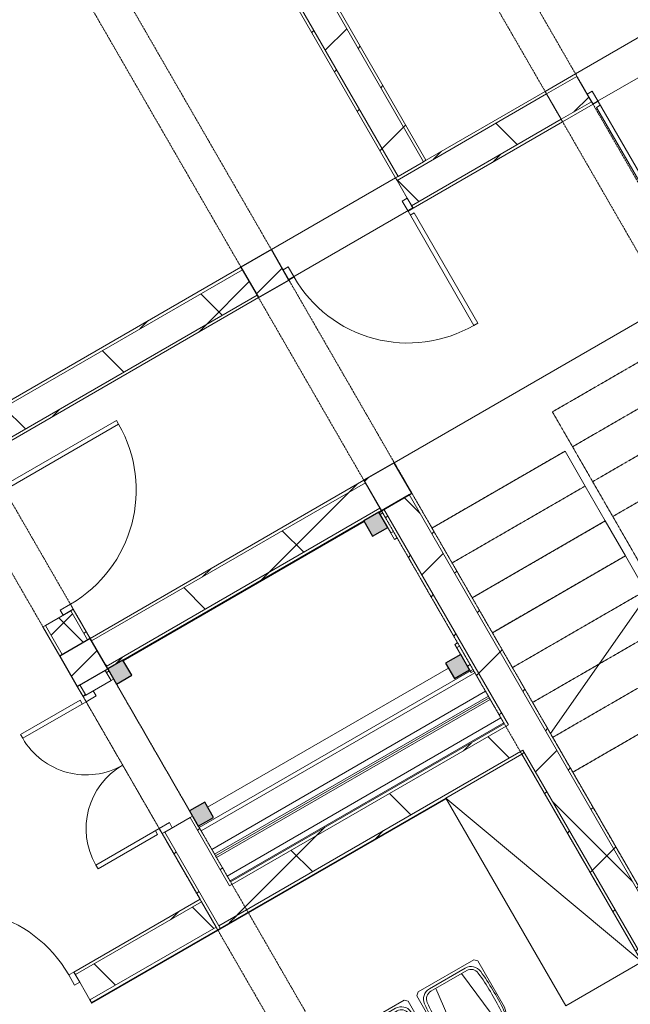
# Model space of a CAD drawing. Header units: centimetres. Extents: x 6036 to 22185, y 5782 to 11383.
# Tile 14 of 256: x 10424 to 10841, y 6316 to 6988. Entities that reach past the tile are written whole.
import ezdxf

# ---------------------------------------------------------------- set-up
doc = ezdxf.new("R2010")
doc.units = ezdxf.units.CM
doc.linetypes.add('Dash', pattern=[0.6, 0.3, -0.3])
doc.linetypes.add('Overhead', pattern=[0.396875, 0.238125, -0.15875])
for name, color, linetype, lineweight in [('A-COLS', 52, 'Continuous', 9), ('A-COLS-HDLN', 52, 'Dash', 9), ('A-DETL-MBND', 5, 'Continuous', 9), ('A-DOOR', 31, 'Continuous', 9), ('A-DOOR-FRAM', 31, 'Continuous', 9), ('A-DOOR-OPNG', 31, 'Continuous', 9), ('A-FLOR', 192, 'Continuous', 9), ('A-WALL', 113, 'Continuous', 9), ('A-WALL-FNSH', 113, 'Continuous', 25), ('A-WALL-PATT', 111, 'Continuous', 25), ('Q-CASE', 31, 'Continuous', 9), ('Q-SPCQ', 91, 'Continuous', 9), ('S-BEAM', 12, 'Continuous', 9), ('S-COLS', 52, 'Continuous', 9), ('S-STRS', 31, 'Continuous', 9), ('S-STRS-MBND', 31, 'Overhead', 9)]:
    doc.layers.add(name, color=color, linetype=linetype, lineweight=lineweight)
pattern_1 = [(45, (5468.8, 0), (-33.67596, 33.67596), [])]
pattern_2 = [(45, (5468.8, 0), (-21.2132, 21.2132), [])]
pattern_3 = [(45, (5468.8, 0), (-53.033, 53.033), []), (135, (5468.8, 0), (-53.033, -53.033), [])]

# ---------------------------------------------------------------- blocks, each defined once
blk = doc.blocks.new('STFR_Strop Prefabrykowany - SFR_StropPrefabrykowany-8025894-7-01 ZestMeble')
at = {"layer": 'A-DETL-MBND'}
blk.add_line((1101.545, -10), (885.545, -10), dxfattribs=at)
blk = doc.blocks.new('STFR_Strop Prefabrykowany - SFR_StropPrefabrykowany-8025848-7-01 ZestMeble')
at = {"layer": 'A-DETL-MBND'}
for p, q in [((-108, 12.3), (-106.01, 12.3)), ((-94.01, 12.3), (96, 12.3))]:
    blk.add_line(p, q, dxfattribs=at)
blk = doc.blocks.new('DOOR_Drzwi-1S_P1 - C13-D_Drzwi_90x200_-8233003-7-01 ZestMeble')
at = {"layer": 'A-DOOR'}
for p, q in [((48, 102), (45, 102)), ((45, 12), (45, 102)), ((48, 15), (48, 102)), ((48, 15), (45, 15))]:
    blk.add_line(p, q, dxfattribs=at)
at = {"layer": 'A-DOOR-FRAM'}
for p, q in [((-49, 4), (-49, 12)), ((-49, 12), (-45, 12)), ((-45, 12), (-45, 4)), ((45, 4), (45, 12)), ((45, 12), (49, 12)), ((49, 12), (49, 4)), ((-45, 4), (-49, 4)), ((49, 4), (45, 4))]:
    blk.add_line(p, q, dxfattribs=at)
at = {"layer": 'A-DOOR-OPNG'}
blk.add_arc((45, 12), 90, 90, 180, dxfattribs=at)
blk = doc.blocks.new('GEMO_WregaPodstawowaDrewno - GEMO_WregaPodstawowaDrewno-V76-7-01 ZestMeble')
at = {"layer": 'A-COLS-HDLN', "color": 254}
for p, q in [((-12, 391.15), (-12, -391.15)), ((12, -391.15), (12, 391.15)), ((12, -207.99), (12, -108))]:
    blk.add_line(p, q, dxfattribs=at)
blk = doc.blocks.new('GEMO_WregaPodstawowaDrewno - GEMO_WregaPodstawowaDrewno-5875956-7-01 ZestMeble')
at = {"layer": 'A-COLS-HDLN', "color": 254}
for p, q in [((-12, 391.15), (-12, -391.15)), ((12, -391.15), (12, 391.15))]:
    blk.add_line(p, q, dxfattribs=at)
blk = doc.blocks.new('CASE_Szafa_P2 - E21-S_Regal_Instx60x100__Administracja_high-8766932-7-01 ZestMeble')
at = {"layer": 'Q-CASE'}
for p, q in [((81.92, 0), (-81.92, 0)), ((-81.92, 0), (-81.92, -60)), ((81.92, 0), (-81.92, 0)), ((-81.92, 0), (-81.92, -60)), ((-81.92, -60), (81.92, 0)), ((81.92, 0), (-81.92, 0)), ((81.92, -60), (81.92, 0)), ((81.92, -60), (81.92, 0)), ((-81.92, -60), (81.92, -60)), ((-81.92, -60), (81.92, -60))]:
    blk.add_line(p, q, dxfattribs=at)
blk = doc.blocks.new('DOOR_Drzwi-1S_P1 - C13-D_Drzwi_90x200_-8675276-7-01 ZestMeble')
at = {"layer": 'A-DOOR'}
for p, q in [((45, -12), (45, -102)), ((48, -15), (45, -15)), ((48, -15), (48, -102)), ((48, -102), (45, -102))]:
    blk.add_line(p, q, dxfattribs=at)
at = {"layer": 'A-DOOR-FRAM'}
for p, q in [((-45, -4), (-49, -4)), ((-49, -4), (-49, -12)), ((-45, -12), (-45, -4)), ((49, -4), (45, -4)), ((45, -4), (45, -12)), ((49, -12), (49, -4)), ((-49, -12), (-45, -12)), ((45, -12), (49, -12))]:
    blk.add_line(p, q, dxfattribs=at)
at = {"layer": 'A-DOOR-OPNG'}
blk.add_arc((45, -12), 90, 180, 270, dxfattribs=at)
blk = doc.blocks.new('DOOR_Drzwi-1S_P1 - C13-D_Drzwi_90x200_-8233002-7-01 ZestMeble')
at = {"layer": 'A-DOOR'}
for p, q in [((45, -12), (45, -102)), ((48, -15), (45, -15)), ((48, -15), (48, -102)), ((48, -102), (45, -102))]:
    blk.add_line(p, q, dxfattribs=at)
at = {"layer": 'A-DOOR-FRAM'}
for p, q in [((-45, -4), (-49, -4)), ((-49, -4), (-49, -12)), ((-45, -12), (-45, -4)), ((49, -4), (45, -4)), ((45, -4), (45, -12)), ((49, -12), (49, -4)), ((-49, -12), (-45, -12)), ((45, -12), (49, -12))]:
    blk.add_line(p, q, dxfattribs=at)
at = {"layer": 'A-DOOR-OPNG'}
blk.add_arc((45, -12), 90, 180, 270, dxfattribs=at)
blk = doc.blocks.new('COLU_SlupProstokatny - Slup_Stalowy_12x12_-8734441-7-01 ZestMeble')
at = {"layer": 'S-COLS'}
blk.add_hatch(color=256, dxfattribs=at).paths.add_polyline_path([(-6, -6), (6, -6), (6, 6), (-6, 6)])
at = {"layer": 'S-COLS', "lineweight": 25}
for p, q in [((6, 6), (-6, 6)), ((-6, 6), (-6, -6)), ((6, -6), (6, 6)), ((-6, -6), (6, -6))]:
    blk.add_line(p, q, dxfattribs=at)
blk = doc.blocks.new('STFR_Strop Prefabrykowany - SFR_StropPrefabrykowany-V177-7-01 ZestMeble')
at = {"layer": 'A-DETL-MBND'}
for p, q in [((885.545, 7.2), (1101.545, 7.2)), ((885.545, -7.4), (1101.545, -7.4)), ((1101.545, -10), (885.545, -10))]:
    blk.add_line(p, q, dxfattribs=at)
blk = doc.blocks.new('STFR_Strop Prefabrykowany - SFR_StropPrefabrykowany-V178-7-01 ZestMeble')
at = {"layer": 'A-DETL-MBND'}
for p, q in [((885.545, 12.3), (1101.545, 12.3)), ((885.545, 7.2), (1101.545, 7.2)), ((885.545, -7.4), (1101.545, -7.4)), ((1101.545, -10), (885.545, -10))]:
    blk.add_line(p, q, dxfattribs=at)
blk = doc.blocks.new('STFR_Strop Prefabrykowany - SFR_StropPrefabrykowany-8772144-7-01 ZestMeble')
at = {"layer": 'A-DETL-MBND'}
for p, q in [((1206, 12.3), (1208.09, 12.3)), ((1206, 7.2), (1208.09, 7.2)), ((1208.09, 12.3), (1208.09, -10)), ((1208.09, 7.2), (1208.09, -7.4)), ((1206, -7.4), (1208.09, -7.4)), ((1208.09, -10), (1206, -10))]:
    blk.add_line(p, q, dxfattribs=at)
blk = doc.blocks.new('STFR_Strop Prefabrykowany - SFR_StropPrefabrykowany-8772140-7-01 ZestMeble')
at = {"layer": 'A-DETL-MBND'}
for p, q in [((1206, 12.3), (1207.99, 12.3)), ((1206, 7.2), (1207.99, 7.2)), ((1207.99, 12.3), (1207.99, -9.16)), ((1207.99, 7.2), (1207.99, -7.4)), ((1206, -7.4), (1207.99, -7.4))]:
    blk.add_line(p, q, dxfattribs=at)
blk = doc.blocks.new('DOOR_Drzwi-1S_P1 - C13-D_Drzwi_90x200_-8233007-7-01 ZestMeble')
at = {"layer": 'A-DOOR'}
for p, q in [((45, -12.25), (45, -102.25)), ((48, -15.25), (45, -15.25)), ((48, -15.25), (48, -102.25)), ((48, -102.25), (45, -102.25))]:
    blk.add_line(p, q, dxfattribs=at)
at = {"layer": 'A-DOOR-FRAM'}
for p, q in [((-45, -4.25), (-49, -4.25)), ((-49, -4.25), (-49, -12.25)), ((-45, -12.25), (-45, -4.25)), ((49, -4.25), (45, -4.25)), ((45, -4.25), (45, -12.25)), ((49, -12.25), (49, -4.25)), ((-49, -12.25), (-45, -12.25)), ((45, -12.25), (49, -12.25))]:
    blk.add_line(p, q, dxfattribs=at)
at = {"layer": 'A-DOOR-OPNG'}
blk.add_arc((45, -12.25), 90, 180, 270, dxfattribs=at)
blk = doc.blocks.new('DOOR_Drzwi-2S_P2 - C13-D_Drzwi_100x200_-8767042-7-01 ZestMeble')
at = {"layer": 'A-DOOR'}
for p, q in [((-50, -12), (-50, -62)), ((50, -62), (50, -12)), ((-53, -15), (-50, -15)), ((-53, -62), (-53, -15)), ((53, -15), (50, -15)), ((53, -62), (53, -15)), ((-50, -62), (-53, -62)), ((50, -62), (53, -62))]:
    blk.add_line(p, q, dxfattribs=at)
at = {"layer": 'A-DOOR-FRAM'}
for p, q in [((-50, -4), (-54, -4)), ((-54, -4), (-54, -12)), ((-50, -12), (-50, -4)), ((54, -4), (50, -4)), ((50, -4), (50, -12)), ((54, -12), (54, -4)), ((-54, -12), (-50, -12)), ((50, -12), (54, -12))]:
    blk.add_line(p, q, dxfattribs=at)
at = {"layer": 'A-DOOR-OPNG'}
for centre, start, end in [((-50, -12), 270, 0), ((50, -12), 180, 270)]:
    blk.add_arc(centre, 50, start, end, dxfattribs=at)
blk = doc.blocks.new('GEMO_KoszNaKolkach_P1 - E19-OP_Kosz-120l-5989101-7-01 ZestMeble')
at = {"layer": 'Q-SPCQ'}
for p, q in [((-22, 27.75), (-24, 25.75)), ((-24, 25.75), (-22, 27.75)), ((22, 27.75), (-22, 27.75)), ((-22, 27.75), (22, 27.75)), ((24, 25.75), (22, 27.75)), ((24, 25.75), (22, 27.75)), ((-24, 25.75), (-24, -10.75)), ((-24, 25.75), (-24, -10.75)), ((-10.12, 23.75), (-15.03, -18.68)), ((-14.16, 25.75), (14.16, 25.75)), ((14.16, 23.75), (-14.16, 23.75)), ((10.12, 23.75), (15.03, -18.68)), ((24, -10.75), (24, 25.75)), ((24, 25.75), (24, -10.75)), ((-24, -10.75), (-22.14, -18.21)), ((-24, -10.75), (-22.14, -18.21)), ((22.14, -18.21), (24, -10.75)), ((24, -10.75), (22.14, -18.21)), ((-13.15, -18.92), (13.15, -18.92)), ((-17.5, -22.63), (-17.5, -27.75)), ((-16.32, -22.75), (-3, -22.75)), ((-16, -24.75), (-4.5, -24.75)), ((-16, -26.75), (-4.5, -26.75)), ((-13.15, -20.92), (13.15, -20.92)), ((-3, -26.75), (3, -26.75)), ((16.32, -22.75), (3, -22.75)), ((16, -24.75), (4.5, -24.75)), ((16, -26.75), (4.5, -26.75)), ((17.5, -27.75), (17.5, -22.63)), ((-17.5, -27.75), (17.5, -27.75)), ((-17.5, -27.75), (-16, -27.75)), ((-4.5, -27.75), (-3, -27.75)), ((4.5, -27.75), (3, -27.75)), ((17.5, -27.75), (16, -27.75))]:
    blk.add_line(p, q, dxfattribs=at)
for centre, radius, start, end in [((-14.16, 17.75), 8, 90, 174.59333), ((-14.16, 17.75), 6, 90, 174.59333), ((14.16, 17.75), 8, 5.40667, 90), ((14.16, 17.75), 6, 5.40667, 90), ((173.38, 0), 196.38, 174.59333, 183.50368), ((173.38, 0), 194.38, 174.59333, 183.50368), ((-173.38, 0), 194.38, 356.49632, 5.40667), ((-173.38, 0), 196.38, 356.49632, 5.40667), ((-13.15, -11.42), 9.5, 183.50368, 270), ((-13.15, -11.42), 7.5, 183.50368, 270), ((13.15, -11.42), 7.5, 270, 356.49632), ((13.15, -11.42), 9.5, 270, 356.49632), ((-16.32, -16.75), 6, 194.03624, 258.61252), ((-16.32, -16.75), 6, 194.03624, 270), ((16.32, -16.75), 6, 270, 345.96376), ((16.32, -16.75), 6, 281.38748, 345.96376)]:
    blk.add_arc(centre, radius, start, end, dxfattribs=at)

msp = doc.modelspace()

# ---------------------------------------------------------------- hatches: boundary and pattern name
at = {"layer": 'A-COLS'}
h = msp.add_hatch(dxfattribs=at)
h.set_pattern_fill('FP_35', color=256, style=0, pattern_type=2)
h.set_pattern_definition(pattern_1)
h.paths.add_polyline_path([(10880.74, 6289.51), (10901.52, 6301.51), (10878.43, 6341.51), (10857.64, 6329.51)])
h.paths.add_polyline_path([(10671.1, 6652.61), (10691.88, 6664.61), (10679.88, 6685.4), (10659.1, 6673.4)])
h.paths.add_polyline_path([(10587.1, 6798.1), (10607.88, 6810.1), (10595.88, 6830.89), (10575.1, 6818.89)])
h.paths.add_polyline_path([(10388.55, 7141.99), (10409.34, 7153.99), (10386.24, 7193.99), (10365.46, 7181.99), (10377.36, 7161.37)])
h = msp.add_hatch(dxfattribs=at)
h.set_pattern_fill('FP_35', color=256, style=0, pattern_type=2)
h.set_pattern_definition(pattern_1)
h.paths.add_polyline_path([(10672.89, 6169.51), (10693.68, 6181.51), (10670.58, 6221.51), (10649.8, 6209.51), (10670.71, 6173.29)])
h.paths.add_polyline_path([(10463.25, 6532.61), (10484.04, 6544.61), (10472.04, 6565.4), (10451.25, 6553.4)])
h.paths.add_polyline_path([(10379.25, 6678.1), (10400.04, 6690.1), (10388.04, 6710.89), (10367.25, 6698.89)])
h.paths.add_polyline_path([(10180.71, 7021.99), (10201.49, 7033.99), (10178.4, 7073.99), (10157.61, 7061.99)])
at = {"layer": 'A-WALL-PATT', "lineweight": 9}
h = msp.add_hatch(dxfattribs=at)
h.set_pattern_fill('FP_13', color=256, style=0, pattern_type=2)
h.set_pattern_definition(pattern_2)
h.paths.add_polyline_path([(11088.58, 6409.51), (11109.37, 6421.51), (11108.21, 6423.51), (11087.43, 6411.51)])
h.paths.add_polyline_path([(11066.64, 6447.51), (11087.43, 6459.51), (11086.27, 6461.51), (11065.49, 6449.51)])
h.paths.add_polyline_path([(10878.94, 6772.61), (10899.73, 6784.61), (10898.73, 6786.34), (10877.94, 6774.34)])
h.paths.add_polyline_path([(10867.94, 6791.66), (10888.73, 6803.66), (10887.73, 6805.4), (10866.94, 6793.4)])
h.paths.add_polyline_path([(10794.94, 6918.1), (10815.73, 6930.1), (10814.73, 6931.83), (10793.94, 6919.83)])
h.paths.add_polyline_path([(10783.94, 6937.16), (10804.73, 6949.16), (10803.73, 6950.89), (10782.94, 6938.89)])
h.paths.add_polyline_path([(10596.4, 7261.99), (10617.19, 7273.99), (10616.03, 7275.99), (10595.25, 7263.99)])
h.paths.add_polyline_path([(10574.46, 7299.99), (10595.25, 7311.99), (10594.09, 7313.99), (10573.31, 7301.99)])
h = msp.add_hatch(dxfattribs=at)
h.set_pattern_fill('FP_14', color=256, style=0, pattern_type=2)
h.set_pattern_definition(pattern_3)
h.paths.add_polyline_path([(11087.43, 6411.51), (11108.21, 6423.51), (11087.43, 6459.51), (11066.64, 6447.51), (11069.38, 6442.76)])
h.paths.add_polyline_path([(10877.94, 6774.34), (10898.73, 6786.34), (10888.73, 6803.66), (10867.94, 6791.66)])
h.paths.add_polyline_path([(10793.94, 6919.83), (10814.73, 6931.83), (10804.73, 6949.16), (10783.94, 6937.16)])
h.paths.add_polyline_path([(10595.25, 7263.99), (10616.03, 7275.99), (10595.25, 7311.99), (10574.46, 7299.99)])
h = msp.add_hatch(dxfattribs=at)
h.set_pattern_fill('FP_14', color=256, style=0, pattern_type=2)
h.set_pattern_definition(pattern_3)
h.paths.add_polyline_path([(10682.49, 6880.89), (10699.81, 6890.89), (10490, 7254.28), (10472.68, 7244.28), (10676.13, 6891.89)])
h = msp.add_hatch(dxfattribs=at)
h.set_pattern_fill('FP_13', color=256, style=0, pattern_type=2)
h.set_pattern_definition(pattern_2)
h.paths.add_polyline_path([(10699.81, 6890.89), (10701.53, 6891.89), (10491.73, 7255.28), (10490, 7254.28), (10699.22, 6891.89)])
h = msp.add_hatch(dxfattribs=at)
h.set_pattern_fill('FP_13', color=256, style=0, pattern_type=2)
h.set_pattern_definition(pattern_2)
h.paths.add_polyline_path([(10680.75, 6879.89), (10682.49, 6880.89), (10472.68, 7244.28), (10470.95, 7243.28), (10673.82, 6891.89)])
h = msp.add_hatch(dxfattribs=at)
h.set_pattern_fill('FP_13', color=256, style=0, pattern_type=2)
h.set_pattern_definition(pattern_2)
h.paths.add_polyline_path([(10681.75, 6878.16), (10783.94, 6937.16), (10782.94, 6938.89), (10680.75, 6879.89)])
h = msp.add_hatch(dxfattribs=at)
h.set_pattern_fill('FP_14', color=256, style=0, pattern_type=2)
h.set_pattern_definition(pattern_3)
h.paths.add_polyline_path([(10691.75, 6860.83), (10793.94, 6919.83), (10783.94, 6937.16), (10681.75, 6878.16)])
h = msp.add_hatch(dxfattribs=at)
h.set_pattern_fill('FP_13', color=256, style=0, pattern_type=2)
h.set_pattern_definition(pattern_2)
h.paths.add_polyline_path([(10692.75, 6859.1), (10794.94, 6918.1), (10793.94, 6919.83), (10691.75, 6860.83)])
h = msp.add_hatch(dxfattribs=at)
h.set_pattern_fill('FP_13', color=256, style=0, pattern_type=2)
h.set_pattern_definition(pattern_2)
h.paths.add_polyline_path([(10389.04, 6709.16), (10576.1, 6817.16), (10575.1, 6818.89), (10388.04, 6710.89)])
h = msp.add_hatch(dxfattribs=at)
h.set_pattern_fill('FP_14', color=256, style=0, pattern_type=2)
h.set_pattern_definition(pattern_3)
h.paths.add_polyline_path([(10399.04, 6691.83), (10586.1, 6799.83), (10576.1, 6817.16), (10389.04, 6709.16)])
h = msp.add_hatch(dxfattribs=at)
h.set_pattern_fill('FP_13', color=256, style=0, pattern_type=2)
h.set_pattern_definition(pattern_2)
h.paths.add_polyline_path([(10400.04, 6690.1), (10587.1, 6798.1), (10586.1, 6799.83), (10399.04, 6691.83)])
h = msp.add_hatch(dxfattribs=at)
h.set_pattern_fill('FP_14', color=256, style=0, pattern_type=2)
h.set_pattern_definition(pattern_3)
h.paths.add_polyline_path([(10452.95, 6554.38), (10470.27, 6564.38), (10458.77, 6584.29), (10441.45, 6574.29)])
h.paths.add_polyline_path([(10392.45, 6659.16), (10409.77, 6669.16), (10392.04, 6699.87), (10374.72, 6689.87), (10387.74, 6667.33)])
h = msp.add_hatch(dxfattribs=at)
h.set_pattern_fill('FP_13', color=256, style=0, pattern_type=2)
h.set_pattern_definition(pattern_2)
h.paths.add_polyline_path([(10470.27, 6564.38), (10472, 6565.38), (10460.5, 6585.29), (10458.77, 6584.29)])
h.paths.add_polyline_path([(10409.77, 6669.16), (10411.5, 6670.16), (10393.78, 6700.87), (10392.04, 6699.87)])
h = msp.add_hatch(dxfattribs=at)
h.set_pattern_fill('FP_13', color=256, style=0, pattern_type=2)
h.set_pattern_definition(pattern_2)
h.paths.add_polyline_path([(10451.22, 6553.38), (10452.95, 6554.38), (10441.45, 6574.29), (10439.72, 6573.29)])
h.paths.add_polyline_path([(10390.72, 6658.16), (10392.45, 6659.16), (10374.72, 6689.87), (10372.99, 6688.87), (10385.43, 6667.33)])
h = msp.add_hatch(dxfattribs=at)
h.set_pattern_fill('FP_13', color=256, style=0, pattern_type=2)
h.set_pattern_definition(pattern_2)
h.paths.add_polyline_path([(10473.04, 6563.66), (10660.1, 6671.66), (10658.98, 6673.33), (10472.04, 6565.4)])
h = msp.add_hatch(dxfattribs=at)
h.set_pattern_fill('FP_14', color=256, style=0, pattern_type=2)
h.set_pattern_definition(pattern_3)
h.paths.add_polyline_path([(10483.04, 6546.34), (10670.1, 6654.34), (10660.1, 6671.66), (10473.04, 6563.66)])
h = msp.add_hatch(dxfattribs=at)
h.set_pattern_fill('FP_14', color=256, style=0, pattern_type=2)
h.set_pattern_definition(pattern_3)
h.paths.add_polyline_path([(10757.83, 6506.39), (10775.16, 6516.38), (10690.15, 6663.61), (10672.83, 6653.61), (10757.54, 6506.89)])
h = msp.add_hatch(dxfattribs=at)
h.set_pattern_fill('FP_13', color=256, style=0, pattern_type=2)
h.set_pattern_definition(pattern_2)
h.paths.add_polyline_path([(10774.16, 6518.11), (10775.89, 6519.11), (10691.88, 6664.61), (10690.15, 6663.61), (10765.8, 6532.59)])
h = msp.add_hatch(dxfattribs=at)
h.set_pattern_fill('FP_13', color=256, style=0, pattern_type=2)
h.set_pattern_definition(pattern_2)
h.paths.add_polyline_path([(10484.04, 6544.61), (10671.1, 6652.61), (10670.1, 6654.34), (10483.04, 6546.34)])
h = msp.add_hatch(dxfattribs=at)
h.set_pattern_fill('FP_13', color=256, style=0, pattern_type=2)
h.set_pattern_definition(pattern_2)
h.paths.add_polyline_path([(10755.09, 6507.13), (10756.83, 6508.13), (10672.83, 6653.61), (10671.1, 6652.61), (10753.36, 6510.13)])
h = msp.add_hatch(dxfattribs=at)
h.set_pattern_fill('FP_14', color=256, style=0, pattern_type=2)
h.set_pattern_definition(pattern_3)
h.paths.add_polyline_path([(10549.87, 6386.58), (10567.2, 6396.56), (10540.3, 6443.15), (10522.98, 6433.15), (10548.87, 6388.31)])
h.paths.add_polyline_path([(10468.98, 6526.68), (10486.3, 6536.68), (10482.3, 6543.61), (10464.98, 6533.61), (10465.57, 6532.59)])
h = msp.add_hatch(dxfattribs=at)
h.set_pattern_fill('FP_13', color=256, style=0, pattern_type=2)
h.set_pattern_definition(pattern_2)
h.paths.add_polyline_path([(10566.2, 6398.29), (10567.94, 6399.29), (10541.96, 6444.11), (10540.3, 6443.15), (10559.9, 6409.21)])
h.paths.add_polyline_path([(10486.3, 6536.68), (10488.04, 6537.68), (10484.04, 6544.61), (10482.3, 6543.61), (10484.04, 6540.61)])
h = msp.add_hatch(dxfattribs=at)
h.set_pattern_fill('FP_13', color=256, style=0, pattern_type=2)
h.set_pattern_definition(pattern_2)
h.paths.add_polyline_path([(10559.14, 6366.52), (10560.87, 6367.52), (10522.98, 6433.15), (10521.25, 6432.15), (10558.14, 6368.26)])
h.paths.add_polyline_path([(10467.25, 6525.68), (10468.98, 6526.68), (10464.98, 6533.61), (10463.26, 6532.59)])
h = msp.add_hatch(dxfattribs=at)
h.set_pattern_fill('FP_13', color=256, style=0, pattern_type=2)
h.set_pattern_definition(pattern_2)
h.paths.add_polyline_path([(10182.72, 6175.03), (10376.98, 6286.96), (10375.98, 6288.69), (10181.72, 6176.76)])
h.paths.add_polyline_path([(10461.9, 6335.88), (10548.14, 6385.58), (10547.14, 6387.31), (10460.9, 6337.62), (10461.08, 6337.3)])
h.paths.add_polyline_path([(10567.2, 6396.56), (10757.83, 6506.39), (10756.83, 6508.13), (10566.2, 6398.29), (10566.46, 6397.85)])
h.paths.add_polyline_path([(10775.16, 6516.38), (10776.89, 6517.38), (10775.89, 6519.11), (10774.16, 6518.11)])
h = msp.add_hatch(dxfattribs=at)
h.set_pattern_fill('FP_14', color=256, style=0, pattern_type=2)
h.set_pattern_definition(pattern_3)
h.paths.add_polyline_path([(10192.7, 6157.7), (10386.97, 6269.63), (10376.98, 6286.96), (10182.72, 6175.03), (10189.33, 6163.56)])
h.paths.add_polyline_path([(10471.88, 6318.55), (10558.14, 6368.26), (10548.14, 6385.58), (10461.9, 6335.88)])
h.paths.add_polyline_path([(10559.87, 6369.26), (10785.16, 6499.06), (10775.16, 6516.38), (10549.87, 6386.58), (10556.33, 6375.4)])
h = msp.add_hatch(dxfattribs=at)
h.set_pattern_fill('FP_13', color=256, style=0, pattern_type=2)
h.set_pattern_definition(pattern_2)
h.paths.add_polyline_path([(10883.82, 6328.17), (10885.55, 6329.17), (10776.89, 6517.38), (10775.16, 6516.38), (10869.52, 6352.94)])
h = msp.add_hatch(dxfattribs=at)
h.set_pattern_fill('FP_14', color=256, style=0, pattern_type=2)
h.set_pattern_definition(pattern_3)
h.paths.add_polyline_path([(10866.5, 6318.17), (10883.82, 6328.17), (10785.16, 6499.06), (10767.83, 6489.07), (10848.99, 6348.5)])
h = msp.add_hatch(dxfattribs=at)
h.set_pattern_fill('FP_13', color=256, style=0, pattern_type=2)
h.set_pattern_definition(pattern_2)
h.paths.add_polyline_path([(10193.7, 6155.96), (10387.97, 6267.9), (10386.97, 6269.63), (10192.7, 6157.7)])
h.paths.add_polyline_path([(10472.88, 6316.82), (10559.14, 6366.52), (10558.14, 6368.26), (10471.88, 6318.55)])
h.paths.add_polyline_path([(10560.87, 6367.52), (10768.83, 6487.34), (10767.83, 6489.07), (10559.9, 6369.21)])
h = msp.add_hatch(dxfattribs=at)
h.set_pattern_fill('FP_13', color=256, style=0, pattern_type=2)
h.set_pattern_definition(pattern_2)
h.paths.add_polyline_path([(10864.77, 6317.17), (10866.5, 6318.17), (10768.83, 6487.34), (10767.09, 6486.34), (10848.99, 6344.5)])

# ---------------------------------------------------------------- linework, layer by layer
at = {"layer": 'A-COLS', "lineweight": 25}
for p, q in [((10595.88, 6830.89), (10575.1, 6818.89)), ((10607.88, 6810.1), (10595.88, 6830.89)), ((10575.1, 6818.89), (10587.1, 6798.1)), ((10587.1, 6798.1), (10607.88, 6810.1)), ((10679.88, 6685.4), (10659.1, 6673.4)), ((10691.88, 6664.61), (10679.88, 6685.4)), ((10659.1, 6673.4), (10671.1, 6652.61)), ((10671.1, 6652.61), (10691.88, 6664.61)), ((10472.04, 6565.4), (10451.25, 6553.4)), ((10484.04, 6544.61), (10472.04, 6565.4)), ((10451.25, 6553.4), (10463.25, 6532.61)), ((10463.25, 6532.61), (10484.04, 6544.61))]:
    msp.add_line(p, q, dxfattribs=at)
at = {"layer": 'A-FLOR'}
for p, q in [((10803.73, 6950.89), (10888.6, 6999.89)), ((10900.44, 6979.37), (10815.57, 6930.37)), ((10595.88, 6830.89), (10680.75, 6879.89)), ((10692.6, 6859.37), (10607.73, 6810.37)), ((10866.94, 6793.4), (10679.88, 6685.4)), ((10540.03, 6447.62), (10490.04, 6534.22)), ((10521.25, 6432.15), (10467.25, 6525.68)), ((10521.24, 6432.17), (10541.95, 6444.12))]:
    msp.add_line(p, q, dxfattribs=at)
at = {"layer": 'A-WALL', "color": 9, "lineweight": 18}
for p, q in [((10490, 7254.28), (10699.81, 6890.89)), ((10472.68, 7244.28), (10682.49, 6880.89)), ((10804.73, 6949.16), (10783.94, 6937.16)), ((10814.73, 6931.83), (10804.73, 6949.16)), ((10783.94, 6937.16), (10681.75, 6878.16)), ((10783.94, 6937.16), (10793.94, 6919.83)), ((10793.94, 6919.83), (10783.94, 6937.16)), ((10793.94, 6919.83), (10814.73, 6931.83)), ((10793.94, 6919.83), (10691.75, 6860.83)), ((10682.49, 6880.89), (10699.81, 6890.89)), ((10681.75, 6878.16), (10691.75, 6860.83)), ((10576.1, 6817.16), (10389.04, 6709.16)), ((10586.1, 6799.83), (10576.1, 6817.16)), ((10586.1, 6799.83), (10399.04, 6691.83)), ((10660.1, 6671.66), (10473.04, 6563.66)), ((10670.1, 6654.34), (10660.1, 6671.66)), ((10690.15, 6663.61), (10672.83, 6653.61)), ((10883.82, 6328.17), (10690.15, 6663.61)), ((10670.1, 6654.34), (10483.04, 6546.34)), ((10757.83, 6506.39), (10672.83, 6653.61)), ((10458.77, 6584.29), (10441.45, 6574.29)), ((10458.77, 6584.29), (10470.27, 6564.38)), ((10441.45, 6574.29), (10452.95, 6554.38)), ((10452.95, 6554.38), (10470.27, 6564.38)), ((10473.04, 6563.66), (10483.04, 6546.34)), ((10482.3, 6543.61), (10464.98, 6533.61)), ((10486.3, 6536.68), (10482.3, 6543.61)), ((10468.98, 6526.68), (10486.3, 6536.68)), ((10468.98, 6526.68), (10464.98, 6533.61)), ((10757.83, 6506.39), (10567.2, 6396.56)), ((10767.83, 6489.07), (10559.87, 6369.26)), ((10866.5, 6318.17), (10767.83, 6489.07)), ((10540.3, 6443.15), (10522.98, 6433.15)), ((10540.3, 6443.15), (10567.2, 6396.56)), ((10522.98, 6433.15), (10559.87, 6369.26)), ((10548.14, 6385.58), (10461.9, 6335.88)), ((10558.14, 6368.26), (10548.14, 6385.58)), ((10558.14, 6368.26), (10471.88, 6318.55)), ((10461.9, 6335.88), (10471.88, 6318.55))]:
    msp.add_line(p, q, dxfattribs=at)
at = {"layer": 'A-WALL'}
for p, q in [((10715.11, 6456.39), (10472.88, 6316.82)), ((10548.14, 6385.58), (10547.14, 6387.31)), ((10559.14, 6366.52), (10558.14, 6368.26)), ((10560.87, 6367.52), (10559.87, 6369.26))]:
    msp.add_line(p, q, dxfattribs=at)
at = {"layer": 'A-WALL-FNSH', "color": 253, "lineweight": 9}
for p, q in [((10701.54, 6891.89), (10491.73, 7255.28)), ((10470.95, 7243.28), (10680.75, 6879.89)), ((10803.73, 6950.89), (10782.94, 6938.89)), ((10804.73, 6949.16), (10803.73, 6950.89)), ((10782.94, 6938.89), (10680.75, 6879.89)), ((10782.94, 6938.89), (10783.94, 6937.16)), ((10783.94, 6937.16), (10782.94, 6938.89)), ((10815.73, 6930.1), (10814.73, 6931.83)), ((10794.94, 6918.1), (10815.73, 6930.1)), ((10692.75, 6859.1), (10794.94, 6918.1)), ((10793.94, 6919.83), (10794.94, 6918.1)), ((10794.94, 6918.1), (10793.94, 6919.83)), ((10699.81, 6890.89), (10701.54, 6891.89)), ((10680.75, 6879.89), (10682.49, 6880.89)), ((10680.75, 6879.89), (10681.75, 6878.16)), ((10691.75, 6860.83), (10692.75, 6859.1)), ((10575.1, 6818.89), (10388.04, 6710.89)), ((10576.1, 6817.16), (10575.1, 6818.89)), ((10400.04, 6690.1), (10587.1, 6798.1)), ((10587.1, 6798.1), (10586.1, 6799.83)), ((10659.1, 6673.4), (10472.04, 6565.4)), ((10660.1, 6671.66), (10659.1, 6673.4)), ((10691.88, 6664.61), (10690.15, 6663.61)), ((10885.55, 6329.17), (10691.88, 6664.61)), ((10672.83, 6653.61), (10660.71, 6646.61)), ((10671.1, 6652.61), (10670.1, 6654.34)), ((10671.1, 6652.61), (10755.09, 6507.13)), ((10494.43, 6550.61), (10658.98, 6645.62)), ((10460.5, 6585.29), (10458.77, 6584.29)), ((10472, 6565.38), (10460.5, 6585.29)), ((10441.45, 6574.29), (10439.72, 6573.29)), ((10439.72, 6573.29), (10451.22, 6553.38)), ((10470.27, 6564.38), (10472, 6565.38)), ((10472.04, 6565.4), (10473.04, 6563.66)), ((10451.22, 6553.38), (10452.95, 6554.38)), ((10484.04, 6544.61), (10482.3, 6543.61)), ((10483.04, 6546.34), (10484.04, 6544.61)), ((10486.3, 6536.68), (10488.04, 6537.68)), ((10464.98, 6533.61), (10463.25, 6532.61)), ((10463.25, 6532.61), (10467.25, 6525.68)), ((10467.25, 6525.68), (10468.98, 6526.68)), ((10755.09, 6507.13), (10567.94, 6399.29)), ((10473.13, 6316.39), (10715.36, 6455.96)), ((10541.96, 6444.11), (10540.3, 6443.15)), ((10567.94, 6399.29), (10546.03, 6437.23)), ((10522.98, 6433.15), (10521.25, 6432.15)), ((10521.25, 6432.15), (10547.14, 6387.31)), ((10547.14, 6387.31), (10460.9, 6337.62)), ((10460.9, 6337.62), (10461.9, 6335.88)), ((10471.88, 6318.55), (10473.13, 6316.39))]:
    msp.add_line(p, q, dxfattribs=at)
at = {"layer": 'S-BEAM'}
msp.add_line((10552.34, 6450.12), (10716.88, 6545.12), dxfattribs=at)
at = {"layer": 'S-STRS'}
for p, q in [((10796.59, 6693.26), (10705.65, 6640.76)), ((10796.59, 6693.26), (10810.34, 6669.44)), ((10810.34, 6669.44), (10719.4, 6616.94)), ((10810.34, 6669.44), (10824.09, 6645.63)), ((10824.09, 6645.63), (10733.15, 6593.13)), ((10824.09, 6645.63), (10837.84, 6621.81)), ((10837.84, 6621.81), (10746.9, 6569.31)), ((10837.84, 6621.81), (10851.59, 6598)), ((10851.59, 6598), (10760.65, 6545.5)), ((10819.87, 6547.93), (10774.4, 6521.68))]:
    msp.add_line(p, q, dxfattribs=at)
at = {"layer": 'S-STRS', "linetype": 'Overhead'}
for p, q in [((10796.59, 6693.26), (10705.65, 6640.76)), ((10810.34, 6669.44), (10719.4, 6616.94)), ((10824.09, 6645.63), (10733.15, 6593.13)), ((10837.84, 6621.81), (10746.9, 6569.31)), ((10851.59, 6598), (10760.65, 6545.5)), ((10819.87, 6547.93), (10774.4, 6521.68))]:
    msp.add_line(p, q, dxfattribs=at)
at = {"layer": 'S-STRS-MBND'}
for p, q in [((10787.96, 6720.09), (10878.89, 6772.59)), ((10801.71, 6696.27), (10892.64, 6748.77)), ((10815.46, 6672.46), (10906.39, 6724.96)), ((10897.96, 6529.56), (10787.96, 6720.09)), ((10829.21, 6648.64), (10920.14, 6701.14)), ((10865.34, 6574.18), (10819.87, 6547.93)), ((10879.09, 6550.36), (10788.15, 6497.86)), ((10897.96, 6529.56), (10801.88, 6474.09)), ((10892.84, 6526.55), (10801.9, 6474.05)), ((10786.64, 6500.48), (10801.9, 6474.05)), ((10801.88, 6474.09), (10876.88, 6344.19))]:
    msp.add_line(p, q, dxfattribs=at)
at = {"layer": 'S-STRS-MBND', "linetype": 'Continuous'}
msp.add_line((10786.64, 6500.48), (10853.1, 6595.38), dxfattribs=at)

# ---------------------------------------------------------------- block references
at = {"layer": 'A-COLS-HDLN', "color": 254, "rotation": 30.00000000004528}
for name, p in [('GEMO_WregaPodstawowaDrewno - GEMO_WregaPodstawowaDrewno-5875956-7-01 ZestMeble', (10841.34, 6861.75)), ('GEMO_WregaPodstawowaDrewno - GEMO_WregaPodstawowaDrewno-5875956-7-01 ZestMeble', (10633.49, 6741.75)), ('GEMO_WregaPodstawowaDrewno - GEMO_WregaPodstawowaDrewno-V76-7-01 ZestMeble', (10425.64, 6621.75))]:
    msp.add_blockref(name, p, dxfattribs=at)
at = {"layer": 'A-DETL-MBND', "rotation": 210}
for name, p in [('STFR_Strop Prefabrykowany - SFR_StropPrefabrykowany-8025848-7-01 ZestMeble', (10571.65, 6608.86)), ('STFR_Strop Prefabrykowany - SFR_StropPrefabrykowany-8772140-7-01 ZestMeble', (11720.11, 7247.68)), ('STFR_Strop Prefabrykowany - SFR_StropPrefabrykowany-8772144-7-01 ZestMeble', (11772.61, 7156.74)), ('STFR_Strop Prefabrykowany - SFR_StropPrefabrykowany-V178-7-01 ZestMeble', (11505.58, 6978.33)), ('STFR_Strop Prefabrykowany - SFR_StropPrefabrykowany-V177-7-01 ZestMeble', (11516.08, 6960.14)), ('STFR_Strop Prefabrykowany - SFR_StropPrefabrykowany-8025894-7-01 ZestMeble', (11526.58, 6941.96))]:
    msp.add_blockref(name, p, dxfattribs=at)
at = {"layer": 'A-DOOR'}
for name, p, rotation in [('DOOR_Drzwi-1S_P1 - C13-D_Drzwi_90x200_-8233003-7-01 ZestMeble', (10852.16, 6964.99), 209.9999999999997), ('DOOR_Drzwi-1S_P1 - C13-D_Drzwi_90x200_-8233002-7-01 ZestMeble', (10644.32, 6844.99), 29.99999999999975), ('DOOR_Drzwi-1S_P1 - C13-D_Drzwi_90x200_-8675276-7-01 ZestMeble', (10425.61, 6621.73), 119.999999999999), ('DOOR_Drzwi-2S_P2 - C13-D_Drzwi_100x200_-8767042-7-01 ZestMeble', (10504.64, 6484.92), 299.9999999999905), ('DOOR_Drzwi-1S_P1 - C13-D_Drzwi_90x200_-8233007-7-01 ZestMeble', (10424.56, 6302.54), 209.9498792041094)]:
    msp.add_blockref(name, p, dxfattribs=dict(at, rotation=rotation))
at = {"layer": 'Q-CASE', "rotation": 299.9999999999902}
msp.add_blockref('CASE_Szafa_P2 - E21-S_Regal_Instx60x100__Administracja_high-8766932-7-01 ZestMeble', (10808.03, 6415.44), dxfattribs=at)
at = {"layer": 'Q-SPCQ', "rotation": 29.99999999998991}
for p in [(10729.02, 6310.98), (10681.39, 6283.48)]:
    msp.add_blockref('GEMO_KoszNaKolkach_P1 - E19-OP_Kosz-120l-5989101-7-01 ZestMeble', p, dxfattribs=at)
at = {"layer": 'S-COLS'}
for p, rotation in [((10667.18, 6643.41), 29.94987920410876), ((10723.18, 6546.22), 29.94987920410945), ((10492.23, 6542.41), 30.00000000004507), ((10548.15, 6445.38), 29.94987920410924)]:
    msp.add_blockref('COLU_SlupProstokatny - Slup_Stalowy_12x12_-8734441-7-01 ZestMeble', p, dxfattribs=dict(at, rotation=rotation))

doc.saveas('drawing.dxf')
